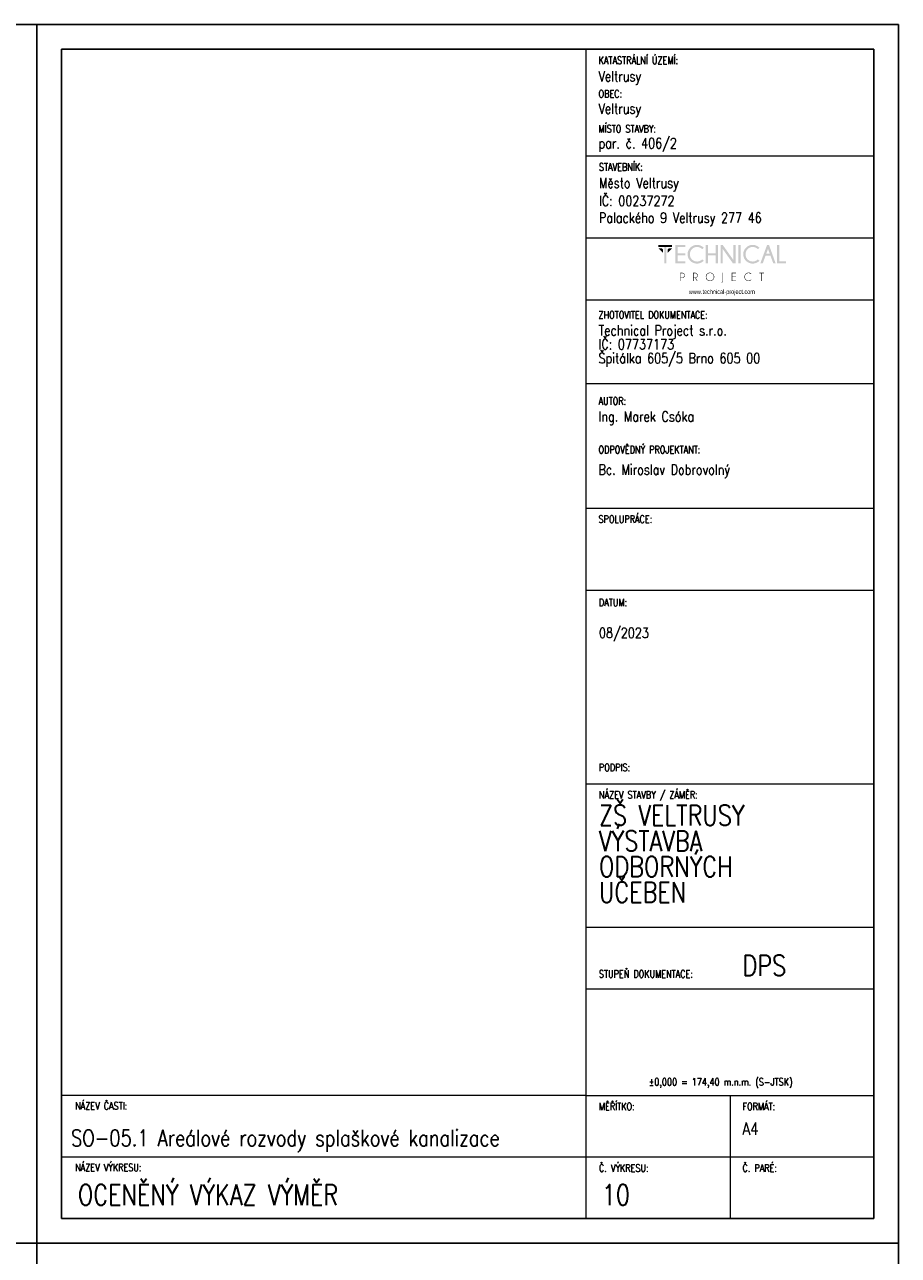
# Model space of a CAD drawing. Header units: millimetres. Extents: x -744 to 2301, y 2052 to 2943.
# Tile 31 of 31: x 2088 to 2301, y 2643 to 2943. Entities that reach past the tile are written whole.
import ezdxf

# ---------------------------------------------------------------- set-up
doc = ezdxf.new("R2010")
doc.units = ezdxf.units.MM
doc.header["$MEASUREMENT"] = 0
doc.layers.add('NETISK', color=7, linetype='Continuous', plot=False)
doc.layers.add('TP_01_Rozpiska', color=7, linetype='Continuous', lineweight=5)
doc.layers.add('Znojmoprojekt - Popisy.Znojmoprojekt', color=7, linetype='Continuous')
doc.styles.add('GENERATED_STYLE_4', font='arial.ttf')
doc.styles.add('ROMANS', font='romans.shx', dxfattribs={"width": 0.8})

# ---------------------------------------------------------------- blocks, each defined once
blk = doc.blocks.new('*U24')
for p, q in [((-210, 291), (-210, 297)), ((-204, 297), (-210, 297)), ((0, 297), (-210, 297)), ((-210, 297), (-210, 0)), ((0, 0), (0, 297)), ((-6, 297), (0, 297)), ((-6, 291), (-204, 291)), ((-204, 291), (-204, 6)), ((-6, 6), (-6, 291)), ((-210, 6), (-210, 0)), ((-204, 6), (-6, 6)), ((-210, 0), (0, 0))]:
    blk.add_line(p, q)
blk = doc.blocks.new('A$C01D51CA2')
at = {"layer": 'TP_01_Rozpiska'}
for points in [[(-45.09, 17.59), (-45.09, 16.91), (-40.45, 16.91), (-40.45, 17.59)], [(-43.15, 17.03), (-43.15, 11.39), (-42.38, 11.39), (-42.38, 17.03)], [(-36.03, 17.59), (-36.03, 16.91), (-38.63, 16.91), (-38.63, 14.83), (-36.03, 14.83), (-36.03, 14.15), (-38.63, 14.15), (-38.63, 12.08), (-36.03, 12.08), (-36.03, 11.39), (-39.4, 11.39), (-39.4, 17.59)], [(-28.26, 14.15), (-28.26, 11.39), (-29.05, 11.39), (-29.05, 17.59), (-28.26, 17.59), (-28.26, 14.83), (-25.73, 14.83), (-25.73, 17.59), (-24.94, 17.59), (-24.94, 11.39), (-25.73, 11.39), (-25.73, 14.15)], [(-23.29, 17.59), (-19.78, 12.64), (-19.78, 17.59), (-19, 17.59), (-19, 11.39), (-19.86, 11.39), (-23.29, 16.22), (-23.29, 11.39), (-24.07, 11.39), (-24.07, 17.59)], [(-18, 17.59), (-18, 11.39), (-17.23, 11.39), (-17.23, 17.59)], [(-4.92, 11.41), (-4.92, 17.59), (-4.14, 17.59), (-4.14, 12.08), (-1.91, 12.08), (-1.91, 11.41)], [(-45.09, 16.5), (-43.58, 14.97), (-43.58, 16.09), (-43.97, 16.5)], [(-40.45, 16.5), (-41.97, 14.97), (-41.97, 16.09), (-41.57, 16.5)], [(-18.85, 8.23), (-18.85, 8.07), (-20.1, 8.07), (-20.1, 6.92), (-18.85, 6.92), (-18.85, 6.76), (-20.1, 6.76), (-20.1, 5.6), (-18.85, 5.6), (-18.85, 5.44), (-20.25, 5.44), (-20.25, 8.23)], [(-10.06, 8.07), (-10.06, 5.44), (-10.22, 5.44), (-10.22, 8.07), (-10.93, 8.07), (-10.93, 8.23), (-9.35, 8.23), (-9.35, 8.07)]]:
    blk.add_hatch(color=256, dxfattribs=at).paths.add_polyline_path(points)
h = blk.add_hatch(color=256, dxfattribs=at)
edge = h.paths.add_edge_path()
edge.add_line((-30.26, 12.76), (-29.72, 12.28))
edge.add_spline(control_points=[(-29.72, 12.28), (-30.41, 11.65), (-31.18, 11.32), (-32.02, 11.32), (-32.02, 11.32), (-32.93, 11.32), (-33.68, 11.64), (-34.31, 12.26), (-34.31, 12.26), (-34.93, 12.89), (-35.23, 13.63), (-35.23, 14.5), (-35.23, 14.5), (-35.23, 15.35), (-34.93, 16.09), (-34.31, 16.72), (-34.31, 16.72), (-33.68, 17.36), (-32.93, 17.67), (-32.02, 17.67), (-32.02, 17.67), (-31.18, 17.67), (-30.41, 17.34), (-29.72, 16.7)], knot_values=[0, 0, 0, 0, 0.041667, 0.041667, 0.041667, 0.041767, 0.083333, 0.083333, 0.083333, 0.083433, 0.125, 0.125, 0.125, 0.1251, 0.166667, 0.166667, 0.166667, 0.166767, 0.208333, 0.208333, 0.208333, 0.208433, 1, 1, 1, 1], degree=3, periodic=0)
edge.add_line((-29.72, 16.7), (-30.26, 16.22))
edge.add_spline(control_points=[(-30.26, 16.22), (-30.82, 16.73), (-31.41, 16.98), (-32.02, 16.98), (-32.02, 16.98), (-32.68, 16.98), (-33.25, 16.73), (-33.73, 16.26), (-33.73, 16.26), (-34.21, 15.78), (-34.45, 15.19), (-34.45, 14.5), (-34.45, 14.5), (-34.45, 13.79), (-34.21, 13.22), (-33.73, 12.72), (-33.73, 12.72), (-33.25, 12.25), (-32.68, 12.02), (-32.02, 12.02), (-32.02, 12.02), (-31.41, 12.02), (-30.82, 12.26), (-30.26, 12.76)], knot_values=[0, 0, 0, 0, 0.041667, 0.041667, 0.041667, 0.041767, 0.083333, 0.083333, 0.083333, 0.083433, 0.125, 0.125, 0.125, 0.1251, 0.166667, 0.166667, 0.166667, 0.166767, 0.208333, 0.208333, 0.208333, 0.208433, 1, 1, 1, 1], degree=3, periodic=0)
h = blk.add_hatch(color=256, dxfattribs=at)
edge = h.paths.add_edge_path()
edge.add_line((-11.41, 12.76), (-10.87, 12.28))
edge.add_spline(control_points=[(-10.87, 12.28), (-11.56, 11.65), (-12.33, 11.32), (-13.17, 11.32), (-13.17, 11.32), (-14.07, 11.32), (-14.83, 11.64), (-15.45, 12.26), (-15.45, 12.26), (-16.08, 12.89), (-16.37, 13.63), (-16.37, 14.5), (-16.37, 14.5), (-16.37, 15.35), (-16.08, 16.09), (-15.45, 16.72), (-15.45, 16.72), (-14.83, 17.36), (-14.07, 17.67), (-13.17, 17.67), (-13.17, 17.67), (-12.33, 17.67), (-11.56, 17.34), (-10.87, 16.7)], knot_values=[0, 0, 0, 0, 0.041667, 0.041667, 0.041667, 0.041767, 0.083333, 0.083333, 0.083333, 0.083433, 0.125, 0.125, 0.125, 0.1251, 0.166667, 0.166667, 0.166667, 0.166767, 0.208333, 0.208333, 0.208333, 0.208433, 1, 1, 1, 1], degree=3, periodic=0)
edge.add_line((-10.87, 16.7), (-11.41, 16.22))
edge.add_spline(control_points=[(-11.41, 16.22), (-11.97, 16.73), (-12.56, 16.98), (-13.17, 16.98), (-13.17, 16.98), (-13.82, 16.98), (-14.4, 16.73), (-14.88, 16.26), (-14.88, 16.26), (-15.35, 15.78), (-15.6, 15.19), (-15.6, 14.5), (-15.6, 14.5), (-15.6, 13.79), (-15.35, 13.22), (-14.88, 12.72), (-14.88, 12.72), (-14.4, 12.25), (-13.82, 12.02), (-13.17, 12.02), (-13.17, 12.02), (-12.56, 12.02), (-11.97, 12.26), (-11.41, 12.76)], knot_values=[0, 0, 0, 0, 0.041667, 0.041667, 0.041667, 0.041767, 0.083333, 0.083333, 0.083333, 0.083433, 0.125, 0.125, 0.125, 0.1251, 0.166667, 0.166667, 0.166667, 0.166767, 0.208333, 0.208333, 0.208333, 0.208433, 1, 1, 1, 1], degree=3, periodic=0)
h = blk.add_hatch(color=256, dxfattribs=at)
h.paths.add_polyline_path([(-7.4, 14.65), (-7.99, 16.29), (-8.6, 14.65)])
h.paths.add_polyline_path([(-7.64, 17.59), (-5.41, 11.41), (-6.21, 11.41), (-7.15, 13.97), (-8.83, 13.97), (-9.78, 11.41), (-10.6, 11.41), (-8.33, 17.59)])
h = blk.add_hatch(color=256, dxfattribs=at)
edge = h.paths.add_edge_path()
edge.add_line((-37.56, 8.07), (-37.56, 6.57))
edge.add_line((-37.56, 6.57), (-37.08, 6.57))
edge.add_spline(control_points=[(-37.08, 6.57), (-36.89, 6.57), (-36.71, 6.64), (-36.56, 6.79), (-36.56, 6.79), (-36.41, 6.94), (-36.34, 7.12), (-36.34, 7.33), (-36.34, 7.33), (-36.34, 7.53), (-36.41, 7.71), (-36.56, 7.86), (-36.56, 7.86), (-36.71, 8), (-36.89, 8.07), (-37.08, 8.07)], knot_values=[0, 0, 0, 0, 0.0625, 0.0625, 0.0625, 0.0626, 0.125, 0.125, 0.125, 0.1251, 0.1875, 0.1875, 0.1875, 0.1876, 1, 1, 1, 1], degree=3, periodic=0)
edge.add_line((-37.08, 8.07), (-37.56, 8.07))
edge = h.paths.add_edge_path()
edge.add_line((-37.56, 6.41), (-37.56, 5.44))
edge.add_line((-37.56, 5.44), (-37.73, 5.44))
edge.add_line((-37.73, 5.44), (-37.73, 8.23))
edge.add_line((-37.73, 8.23), (-36.99, 8.23))
edge.add_spline(control_points=[(-36.99, 8.23), (-36.77, 8.2), (-36.59, 8.12), (-36.44, 7.97), (-36.44, 7.97), (-36.28, 7.79), (-36.18, 7.58), (-36.18, 7.33), (-36.18, 7.33), (-36.18, 7.07), (-36.28, 6.85), (-36.44, 6.67), (-36.44, 6.67), (-36.62, 6.51), (-36.84, 6.41), (-37.08, 6.41)], knot_values=[0, 0, 0, 0, 0.0625, 0.0625, 0.0625, 0.0626, 0.125, 0.125, 0.125, 0.1251, 0.1875, 0.1875, 0.1875, 0.1876, 1, 1, 1, 1], degree=3, periodic=0)
edge.add_line((-37.08, 6.41), (-37.56, 6.41))
h = blk.add_hatch(color=256, dxfattribs=at)
edge = h.paths.add_edge_path()
edge.add_line((-33.17, 8.07), (-33.17, 6.57))
edge.add_line((-33.17, 6.57), (-32.71, 6.57))
edge.add_spline(control_points=[(-32.71, 6.57), (-32.5, 6.57), (-32.32, 6.64), (-32.17, 6.79), (-32.17, 6.79), (-32.02, 6.94), (-31.96, 7.12), (-31.96, 7.33), (-31.96, 7.33), (-31.96, 7.53), (-32.02, 7.71), (-32.17, 7.86), (-32.17, 7.86), (-32.32, 8), (-32.5, 8.07), (-32.71, 8.07)], knot_values=[0, 0, 0, 0, 0.0625, 0.0625, 0.0625, 0.0626, 0.125, 0.125, 0.125, 0.1251, 0.1875, 0.1875, 0.1875, 0.1876, 1, 1, 1, 1], degree=3, periodic=0)
edge.add_line((-32.71, 8.07), (-33.17, 8.07))
edge = h.paths.add_edge_path()
edge.add_line((-32.66, 6.41), (-33.17, 6.41))
edge.add_line((-33.17, 6.41), (-33.17, 5.44))
edge.add_line((-33.17, 5.44), (-33.34, 5.44))
edge.add_line((-33.34, 5.44), (-33.34, 8.23))
edge.add_line((-33.34, 8.23), (-32.61, 8.23))
edge.add_spline(control_points=[(-32.61, 8.23), (-32.4, 8.2), (-32.22, 8.12), (-32.07, 7.97), (-32.07, 7.97), (-31.89, 7.79), (-31.79, 7.58), (-31.79, 7.33), (-31.79, 7.33), (-31.79, 7.07), (-31.89, 6.85), (-32.07, 6.69), (-32.07, 6.69), (-32.19, 6.56), (-32.33, 6.48), (-32.48, 6.44)], knot_values=[0, 0, 0, 0, 0.0625, 0.0625, 0.0625, 0.0626, 0.125, 0.125, 0.125, 0.1251, 0.1875, 0.1875, 0.1875, 0.1876, 1, 1, 1, 1], degree=3, periodic=0)
edge.add_line((-32.48, 6.44), (-31.84, 5.44))
edge.add_line((-31.84, 5.44), (-32.04, 5.44))
edge.add_line((-32.04, 5.44), (-32.66, 6.41))
h = blk.add_hatch(color=256, dxfattribs=at)
edge = h.paths.add_edge_path()
edge.add_spline(control_points=[(-27.62, 8.12), (-27.98, 8.12), (-28.27, 7.99), (-28.52, 7.74), (-28.52, 7.74), (-28.77, 7.49), (-28.9, 7.2), (-28.9, 6.84), (-28.9, 6.84), (-28.9, 6.49), (-28.77, 6.2), (-28.52, 5.95), (-28.52, 5.95), (-28.27, 5.7), (-27.98, 5.57), (-27.62, 5.57), (-27.62, 5.57), (-27.27, 5.57), (-26.98, 5.7), (-26.73, 5.95), (-26.73, 5.95), (-26.47, 6.2), (-26.35, 6.49), (-26.35, 6.84), (-26.35, 6.84), (-26.35, 7.2), (-26.47, 7.49), (-26.73, 7.74), (-26.73, 7.74), (-26.98, 7.99), (-27.27, 8.12), (-27.62, 8.12)], knot_values=[0, 0, 0, 0, 0.03125, 0.03125, 0.03125, 0.03135, 0.0625, 0.0625, 0.0625, 0.0626, 0.09375, 0.09375, 0.09375, 0.09385, 0.125, 0.125, 0.125, 0.1251, 0.15625, 0.15625, 0.15625, 0.15635, 0.1875, 0.1875, 0.1875, 0.1876, 0.21875, 0.21875, 0.21875, 0.21885, 1, 1, 1, 1], degree=3, periodic=0)
edge = h.paths.add_edge_path()
edge.add_spline(control_points=[(-26.61, 7.86), (-26.33, 7.58), (-26.19, 7.23), (-26.19, 6.84), (-26.19, 6.84), (-26.19, 6.44), (-26.33, 6.11), (-26.61, 5.83), (-26.61, 5.83), (-26.89, 5.56), (-27.22, 5.41), (-27.62, 5.41), (-27.62, 5.41), (-28.01, 5.41), (-28.36, 5.56), (-28.64, 5.83), (-28.64, 5.83), (-28.91, 6.11), (-29.05, 6.44), (-29.05, 6.84), (-29.05, 6.84), (-29.05, 7.23), (-28.91, 7.58), (-28.64, 7.86), (-28.64, 7.86), (-28.36, 8.14), (-28.01, 8.28), (-27.62, 8.28), (-27.62, 8.28), (-27.22, 8.28), (-26.89, 8.14), (-26.61, 7.86)], knot_values=[0, 0, 0, 0, 0.03125, 0.03125, 0.03125, 0.03135, 0.0625, 0.0625, 0.0625, 0.0626, 0.09375, 0.09375, 0.09375, 0.09385, 0.125, 0.125, 0.125, 0.1251, 0.15625, 0.15625, 0.15625, 0.15635, 0.1875, 0.1875, 0.1875, 0.1876, 0.21875, 0.21875, 0.21875, 0.21885, 1, 1, 1, 1], degree=3, periodic=0)
h = blk.add_hatch(color=256, dxfattribs=at)
edge = h.paths.add_edge_path()
edge.add_spline(control_points=[(-23.19, 5.39), (-23.19, 5.24), (-23.24, 5.13), (-23.34, 5.05), (-23.34, 5.05), (-23.44, 4.95), (-23.56, 4.9), (-23.69, 4.9)], knot_values=[0, 0, 0, 0, 0.125, 0.125, 0.125, 0.1251, 1, 1, 1, 1], degree=3, periodic=0)
edge.add_line((-23.69, 4.9), (-23.69, 5.05))
edge.add_spline(control_points=[(-23.69, 5.05), (-23.59, 5.05), (-23.52, 5.08), (-23.44, 5.14), (-23.44, 5.14), (-23.39, 5.21), (-23.36, 5.29), (-23.36, 5.41)], knot_values=[0, 0, 0, 0, 0.125, 0.125, 0.125, 0.1251, 1, 1, 1, 1], degree=3, periodic=0)
edge.add_line((-23.36, 5.41), (-23.36, 8.23))
edge.add_line((-23.36, 8.23), (-23.19, 8.23))
edge.add_line((-23.19, 8.23), (-23.19, 5.39))
h = blk.add_hatch(color=256, dxfattribs=at)
edge = h.paths.add_edge_path()
edge.add_line((-13.73, 5.88), (-13.61, 5.79))
edge.add_spline(control_points=[(-13.61, 5.79), (-13.87, 5.54), (-14.2, 5.41), (-14.56, 5.41), (-14.56, 5.41), (-14.96, 5.41), (-15.3, 5.56), (-15.58, 5.83), (-15.58, 5.83), (-15.86, 6.11), (-15.99, 6.44), (-15.99, 6.84), (-15.99, 6.84), (-15.99, 7.23), (-15.86, 7.58), (-15.58, 7.86), (-15.58, 7.86), (-15.3, 8.14), (-14.96, 8.27), (-14.56, 8.27), (-14.56, 8.27), (-14.2, 8.27), (-13.87, 8.15), (-13.61, 7.89)], knot_values=[0, 0, 0, 0, 0.041667, 0.041667, 0.041667, 0.041767, 0.083333, 0.083333, 0.083333, 0.083433, 0.125, 0.125, 0.125, 0.1251, 0.166667, 0.166667, 0.166667, 0.166767, 0.208333, 0.208333, 0.208333, 0.208433, 1, 1, 1, 1], degree=3, periodic=0)
edge.add_line((-13.61, 7.89), (-13.73, 7.79))
edge.add_spline(control_points=[(-13.73, 7.79), (-13.97, 8), (-14.25, 8.1), (-14.56, 8.1), (-14.56, 8.1), (-14.93, 8.1), (-15.22, 7.99), (-15.47, 7.74), (-15.47, 7.74), (-15.72, 7.49), (-15.85, 7.2), (-15.85, 6.84), (-15.85, 6.84), (-15.85, 6.49), (-15.72, 6.2), (-15.47, 5.95), (-15.47, 5.95), (-15.22, 5.7), (-14.93, 5.57), (-14.56, 5.57), (-14.56, 5.57), (-14.25, 5.57), (-13.97, 5.67), (-13.73, 5.88)], knot_values=[0, 0, 0, 0, 0.041667, 0.041667, 0.041667, 0.041767, 0.083333, 0.083333, 0.083333, 0.083433, 0.125, 0.125, 0.125, 0.1251, 0.166667, 0.166667, 0.166667, 0.166767, 0.208333, 0.208333, 0.208333, 0.208433, 1, 1, 1, 1], degree=3, periodic=0)
at = {"layer": 'Znojmoprojekt - Popisy.Znojmoprojekt', "color": 7, "linetype": 'Continuous', "lineweight": 13, "insert": (-23.61, 1.59), "char_height": 1.5, "width": 19.5072, "attachment_point": 5, "style": 'GENERATED_STYLE_4'}
blk.add_mtext('\\A1;{\\fBahnschrift Light|b0|i0|c238|p34;\\W0.75;www.technical-project.com}', dxfattribs=at)

msp = doc.modelspace()

# ---------------------------------------------------------------- linework, layer by layer
at = {"layer": 'TP_01_Rozpiska'}
for p, q in [((2224.88, 2651.81), (2224.88, 2936.81)), ((2224.88, 2910.81), (2294.98, 2910.81)), ((2224.88, 2890.81), (2294.88, 2890.81)), ((2224.88, 2875.74), (2294.88, 2875.74)), ((2224.88, 2855.29), (2294.88, 2855.29)), ((2224.88, 2824.98), (2294.88, 2824.98)), ((2224.88, 2804.98), (2294.88, 2804.98)), ((2224.88, 2757.78), (2294.98, 2757.78)), ((2224.88, 2722.78), (2294.98, 2722.78)), ((2224.88, 2681.81), (2096.98, 2681.81)), ((2096.98, 2651.81), (2096.98, 2681.81)), ((2224.88, 2681.81), (2294.98, 2681.81)), ((2259.98, 2681.81), (2259.98, 2651.81)), ((2096.98, 2666.81), (2294.98, 2666.81))]:
    msp.add_line(p, q, dxfattribs=at)
at = {"layer": 'TP_01_Rozpiska', "color": 7, "linetype": 'Continuous', "lineweight": 13}
msp.add_line((2224.88, 2707.78), (2294.98, 2707.78), dxfattribs=at)

# ---------------------------------------------------------------- block references
at = {"xscale": 0.7200000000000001, "yscale": 0.7200000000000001, "zscale": 0.7200000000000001}
msp.add_blockref('A$C01D51CA2', (2274.95, 2876.4), dxfattribs=at)
at = {"layer": 'NETISK'}
for p in [(2090.98, 2645.81), (2300.98, 2645.81), (2090.98, 2348.81), (2300.98, 2348.81)]:
    msp.add_blockref('*U24', p, dxfattribs=at)

# ---------------------------------------------------------------- texts
at = {"color": 7, "linetype": 'Continuous', "lineweight": 0, "char_height": 1.8, "attachment_point": 1, "style": 'ROMANS'}
for s, insert in [('\\A1;KATASTRÁLNÍ ÚZEMÍ:', (2227.88, 2935)), ('\\A1;OBEC:', (2227.88, 2926.84)), ('\\A1;MÍSTO STAVBY:', (2227.88, 2918.33)), ('\\A1;STAVEBNÍK:', (2227.98, 2909)), ('\\A1;ZHOTOVITEL DOKUMENTACE:', (2227.88, 2872.94)), ('\\A1;AUTOR:', (2227.88, 2851.96)), ('\\A1;ODPOVĚDNÝ PROJEKTANT:', (2227.88, 2840.1)), ('\\A1;SPOLUPRÁCE:', (2227.88, 2823.17)), ('\\A1;DATUM:', (2227.98, 2802.88)), ('\\A1;PODPIS:', (2227.98, 2762.66)), ('\\A1;NÁZEV STAVBY / ZÁMĚR:', (2227.98, 2755.97)), ('\\A1;STUPEŇ DOKUMENTACE:', (2227.98, 2712.3)), ('\\A1;±0,000 = 174,40 m.n.m. (S-JTSK)', (2240.12, 2685.98)), ('\\A1;NÁZEV ČASTI:', (2100.29, 2680.14)), ('\\A1;{\\Fromand|c238;MĚŘÍTKO:}', (2227.98, 2680)), ('\\A1;FORMÁT:', (2262.98, 2680)), ('\\A1;NÁZEV VÝKRESU:', (2100.29, 2665.14)), ('\\A1;{\\Fromand|c238;Č. VÝKRESU:}', (2227.98, 2665)), ('\\A1;{\\Fromand|c238;Č. PARÉ:}', (2262.98, 2665))]:
    msp.add_mtext(s, dxfattribs=dict(at, insert=insert))
at = {"color": 7, "linetype": 'Continuous', "lineweight": 25, "style": 'ROMANS'}
for s, insert, char_height, attachment_point in [('\\A1;Veltrusy', (2227.88, 2928.12), 2.5, 7), ('\\A1;Veltrusy', (2227.88, 2920.26), 2.5, 7), ('\\A1;par. č. 406/2', (2227.88, 2911.81), 2.5, 7), ('\\A1;Město Veltrusy', (2227.98, 2902.12), 2.5, 7), ('\\A1;IČ: 00237272', (2227.98, 2898.6), 2.5, 7), ('\\A1;Palackého 9 Veltrusy 277 46', (2227.98, 2893.65), 2.5, 7), ('\\A1;Ing. Marek Csóka', (2227.88, 2848.54), 2.5, 1), ('\\A1;08/2023', (2227.98, 2795.8), 2.5, 1), ('\\A1;DPS', (2262.98, 2715.96), 5, 1), ('\\A1;SO-05.1 Areálové rozvody splaškové kanalizace', (2099.3, 2673.42), 4, 1), ('\\A1;A4', (2262.98, 2675.19), 3, 1), ('\\A1;OCENĚNÝ VÝKAZ VÝMĚR', (2100.96, 2660.08), 5, 1), ('\\A1;10', (2228.68, 2660.08), 5, 1)]:
    msp.add_mtext(s, dxfattribs=dict(at, insert=insert, char_height=char_height, attachment_point=attachment_point))
at = {"color": 7, "linetype": 'Continuous', "lineweight": 25, "char_height": 2.5, "attachment_point": 1, "style": 'ROMANS'}
for s, insert, line_spacing_factor in [('\\A1;Technical Project s.r.o.\\PIČ: 07737173\\PŠpitálka 605/5 Brno 605 00', (2227.88, 2869.52), 0.811616), ('\\A1;Bc. Miroslav Dobrovolný', (2227.88, 2835.59), 0.783211)]:
    msp.add_mtext(s, dxfattribs=dict(at, insert=insert, line_spacing_factor=line_spacing_factor))
at = {"color": 7, "linetype": 'Continuous', "lineweight": 25, "insert": (2227.98, 2752.57), "char_height": 5, "width": 48.0061, "attachment_point": 1, "line_spacing_factor": 0.75, "style": 'ROMANS'}
msp.add_mtext('\\A1;ZŠ VELTRUSY  VÝSTAVBA \\PODBORNÝCH \\PUČEBEN', dxfattribs=at)

doc.saveas('drawing.dxf')
